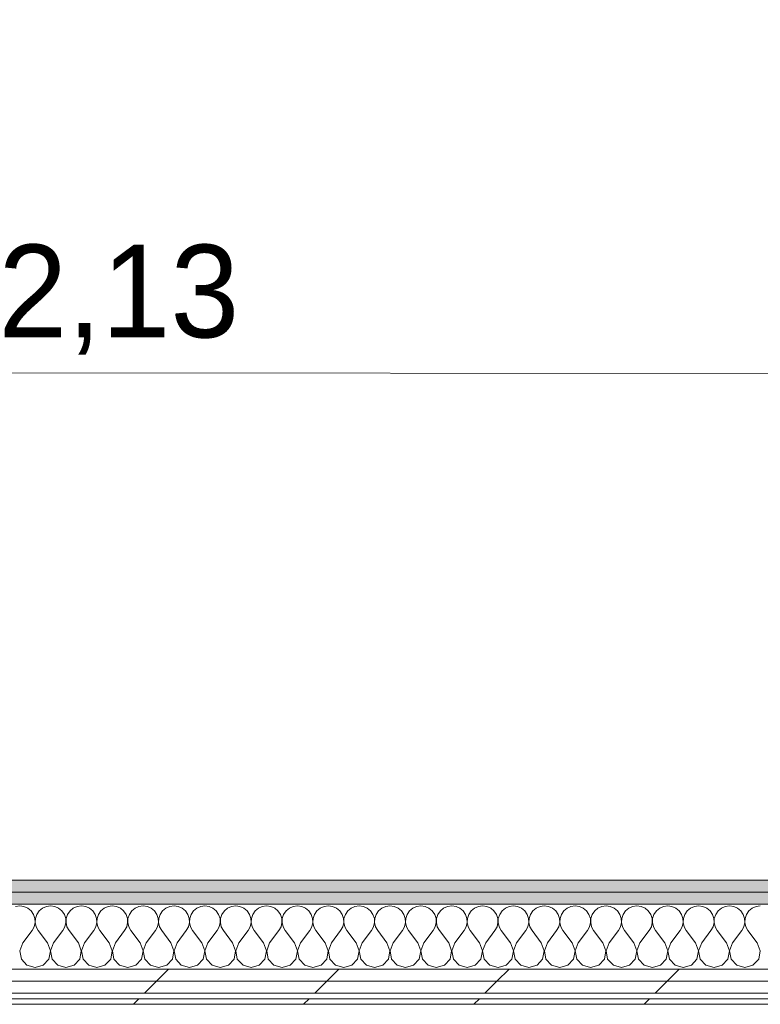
# Model space of a CAD drawing. Header units: millimetres. Extents: x -30280 to 19093, y -17460 to 4378.
# Tile 167 of 256: x -2867 to -2067, y -17084 to -16021. Entities that reach past the tile are written whole.
import ezdxf

# ---------------------------------------------------------------- set-up
doc = ezdxf.new("R2010")
doc.units = ezdxf.units.MM
doc.header["$MEASUREMENT"] = 0
doc.linetypes.add('Wipeout_Contour', pattern=[1000, 0, -1000])
doc.layers.add('Nuevo_06_COT_Generals', color=7, linetype='Continuous')
doc.layers.add('Nuevo_08_E_Envans secs', color=7, linetype='Continuous')
doc.layers.add('Nuevo_06_COT_Generals_Pluma_Nº__1', color=7, linetype='Continuous', lineweight=5)
doc.layers.add('Nuevo_08_E_Envans secs_Pluma_Nº__1', color=7, linetype='Continuous', lineweight=5)
for name, color, linetype, lineweight, true_color in [('Nuevo_08_E_Envans secs_Pluma_Nº__102', 7, 'Continuous', 5, 0xcccccc), ('Nuevo_08_E_Envans secs_Pluma_Nº__171', 171, 'Continuous', 13, 0xaaaaff), ('Nuevo_08_E_Envans secs_Pluma_Nº__177', 7, 'Continuous', 15, 0xf7e046), ('Nuevo_08_E_Envans secs_Pluma_Nº__79', 7, 'Continuous', 5, 0xaaffd5)]:
    doc.layers.add(name, color=color, linetype=linetype, lineweight=lineweight, true_color=true_color)
doc.styles.add('Estilo_Generado_1', font='txt')
doc.dimstyles.new('Estilo_Generado__2', dxfattribs={"dimtxt": 100, "dimasz": 38, "dimexe": 0.18, "dimexo": 300, "dimgap": 0, "dimtad": 1, "dimlfac": 0.001, "dimzin": 0, "dimdsep": 46, "dimtxsty": 'Estilo_Generado_1', "dimblk": 'ARROWHEAD_2', "dimblk1": 'ARROWHEAD_2', "dimblk2": 'ARROWHEAD_2', "dimcen": 0.09, "dimclrd": 7, "dimclre": 7, "dimclrt": 7, "dimadec": 0, "dimazin": 0, "dimtfac": 1, "dimtdec": 4, "dimtmove": 0, "dimatfit": 3, "dimfxl": 0, "dimtolj": 1, "dimtzin": 0, "dimarcsym": 0})
pattern_1 = [(45, (0, 0), (-183.8478, 183.8478), [195, -65]), (45, (7e-14, 183.85), (-183.8478, 183.8478), [195, -65])]

# ---------------------------------------------------------------- blocks, each defined once
blk = doc.blocks.new('*X452')
at = {"layer": 'Nuevo_08_E_Envans secs_Pluma_Nº__102', "color": 254, "linetype": 'Continuous', "lineweight": 5, "true_color": 0xcccccc}
for p, q in [((-2866.7, -16977.6), (-2871.2, -16978.3)), ((-2862.1, -16978.3), (-2866.7, -16977.6)), ((-2857.9, -16980.1), (-2862.1, -16978.3)), ((-2854.4, -16983.1), (-2857.9, -16980.1)), ((-2851.8, -16986.9), (-2854.4, -16983.1)), ((-2850.3, -16991.2), (-2851.8, -16986.9)), ((-2848.2, -16986.9), (-2849.7, -16991.2)), ((-2845.6, -16983.1), (-2848.2, -16986.9)), ((-2842.1, -16980.1), (-2845.6, -16983.1)), ((-2837.9, -16978.3), (-2842.1, -16980.1)), ((-2833.3, -16977.6), (-2837.9, -16978.3)), ((-2828.8, -16978.3), (-2833.3, -16977.6)), ((-2824.6, -16980.1), (-2828.8, -16978.3)), ((-2821, -16983.1), (-2824.6, -16980.1)), ((-2818.4, -16986.9), (-2821, -16983.1)), ((-2817, -16991.2), (-2818.4, -16986.9)), ((-2814.9, -16986.9), (-2816.4, -16991.2)), ((-2812.3, -16983.1), (-2814.9, -16986.9)), ((-2808.8, -16980.1), (-2812.3, -16983.1)), ((-2804.6, -16978.3), (-2808.8, -16980.1)), ((-2800, -16977.6), (-2804.6, -16978.3)), ((-2795.4, -16978.3), (-2800, -16977.6)), ((-2791.2, -16980.1), (-2795.4, -16978.3)), ((-2787.7, -16983.1), (-2791.2, -16980.1)), ((-2785.1, -16986.9), (-2787.7, -16983.1)), ((-2783.6, -16991.2), (-2785.1, -16986.9)), ((-2781.6, -16986.9), (-2783, -16991.2)), ((-2779, -16983.1), (-2781.6, -16986.9)), ((-2775.4, -16980.1), (-2779, -16983.1)), ((-2771.2, -16978.3), (-2775.4, -16980.1)), ((-2766.7, -16977.6), (-2771.2, -16978.3)), ((-2762.1, -16978.3), (-2766.7, -16977.6)), ((-2757.9, -16980.1), (-2762.1, -16978.3)), ((-2754.4, -16983.1), (-2757.9, -16980.1)), ((-2751.8, -16986.9), (-2754.4, -16983.1)), ((-2750.3, -16991.2), (-2751.8, -16986.9)), ((-2748.2, -16986.9), (-2749.7, -16991.2)), ((-2745.6, -16983.1), (-2748.2, -16986.9)), ((-2742.1, -16980.1), (-2745.6, -16983.1)), ((-2737.9, -16978.3), (-2742.1, -16980.1)), ((-2733.3, -16977.6), (-2737.9, -16978.3)), ((-2728.8, -16978.3), (-2733.3, -16977.6)), ((-2724.6, -16980.1), (-2728.8, -16978.3)), ((-2721, -16983.1), (-2724.6, -16980.1)), ((-2718.4, -16986.9), (-2721, -16983.1)), ((-2717, -16991.2), (-2718.4, -16986.9)), ((-2714.9, -16986.9), (-2716.4, -16991.2)), ((-2712.3, -16983.1), (-2714.9, -16986.9)), ((-2708.8, -16980.1), (-2712.3, -16983.1)), ((-2704.6, -16978.3), (-2708.8, -16980.1)), ((-2700, -16977.6), (-2704.6, -16978.3)), ((-2695.4, -16978.3), (-2700, -16977.6)), ((-2691.2, -16980.1), (-2695.4, -16978.3)), ((-2687.7, -16983.1), (-2691.2, -16980.1)), ((-2685.1, -16986.9), (-2687.7, -16983.1)), ((-2683.6, -16991.2), (-2685.1, -16986.9)), ((-2681.6, -16986.9), (-2683, -16991.2)), ((-2679, -16983.1), (-2681.6, -16986.9)), ((-2675.4, -16980.1), (-2679, -16983.1)), ((-2671.2, -16978.3), (-2675.4, -16980.1)), ((-2666.7, -16977.6), (-2671.2, -16978.3)), ((-2662.1, -16978.3), (-2666.7, -16977.6)), ((-2657.9, -16980.1), (-2662.1, -16978.3)), ((-2654.4, -16983.1), (-2657.9, -16980.1)), ((-2651.8, -16986.9), (-2654.4, -16983.1)), ((-2650.3, -16991.2), (-2651.8, -16986.9)), ((-2648.2, -16986.9), (-2649.7, -16991.2)), ((-2645.6, -16983.1), (-2648.2, -16986.9)), ((-2642.1, -16980.1), (-2645.6, -16983.1)), ((-2637.9, -16978.3), (-2642.1, -16980.1)), ((-2633.3, -16977.6), (-2637.9, -16978.3)), ((-2628.8, -16978.3), (-2633.3, -16977.6)), ((-2624.6, -16980.1), (-2628.8, -16978.3)), ((-2621, -16983.1), (-2624.6, -16980.1)), ((-2618.4, -16986.9), (-2621, -16983.1)), ((-2617, -16991.2), (-2618.4, -16986.9)), ((-2614.9, -16986.9), (-2616.4, -16991.2)), ((-2612.3, -16983.1), (-2614.9, -16986.9)), ((-2608.8, -16980.1), (-2612.3, -16983.1)), ((-2604.6, -16978.3), (-2608.8, -16980.1)), ((-2600, -16977.6), (-2604.6, -16978.3)), ((-2595.4, -16978.3), (-2600, -16977.6)), ((-2591.2, -16980.1), (-2595.4, -16978.3)), ((-2587.7, -16983.1), (-2591.2, -16980.1)), ((-2585.1, -16986.9), (-2587.7, -16983.1)), ((-2583.6, -16991.2), (-2585.1, -16986.9)), ((-2581.6, -16986.9), (-2583, -16991.2)), ((-2579, -16983.1), (-2581.6, -16986.9)), ((-2575.4, -16980.1), (-2579, -16983.1)), ((-2571.2, -16978.3), (-2575.4, -16980.1)), ((-2566.7, -16977.6), (-2571.2, -16978.3)), ((-2562.1, -16978.3), (-2566.7, -16977.6)), ((-2557.9, -16980.1), (-2562.1, -16978.3)), ((-2554.4, -16983.1), (-2557.9, -16980.1)), ((-2551.8, -16986.9), (-2554.4, -16983.1)), ((-2550.3, -16991.2), (-2551.8, -16986.9)), ((-2548.2, -16986.9), (-2549.7, -16991.2)), ((-2545.6, -16983.1), (-2548.2, -16986.9)), ((-2542.1, -16980.1), (-2545.6, -16983.1)), ((-2537.9, -16978.3), (-2542.1, -16980.1)), ((-2533.3, -16977.6), (-2537.9, -16978.3)), ((-2528.8, -16978.3), (-2533.3, -16977.6)), ((-2524.6, -16980.1), (-2528.8, -16978.3)), ((-2521, -16983.1), (-2524.6, -16980.1)), ((-2518.4, -16986.9), (-2521, -16983.1)), ((-2517, -16991.2), (-2518.4, -16986.9)), ((-2514.9, -16986.9), (-2516.4, -16991.2)), ((-2512.3, -16983.1), (-2514.9, -16986.9)), ((-2508.8, -16980.1), (-2512.3, -16983.1)), ((-2504.6, -16978.3), (-2508.8, -16980.1)), ((-2500, -16977.6), (-2504.6, -16978.3)), ((-2495.4, -16978.3), (-2500, -16977.6)), ((-2491.2, -16980.1), (-2495.4, -16978.3)), ((-2487.7, -16983.1), (-2491.2, -16980.1)), ((-2485.1, -16986.9), (-2487.7, -16983.1)), ((-2483.6, -16991.2), (-2485.1, -16986.9)), ((-2481.6, -16986.9), (-2483, -16991.2)), ((-2479, -16983.1), (-2481.6, -16986.9)), ((-2475.4, -16980.1), (-2479, -16983.1)), ((-2471.2, -16978.3), (-2475.4, -16980.1)), ((-2466.7, -16977.6), (-2471.2, -16978.3)), ((-2462.1, -16978.3), (-2466.7, -16977.6)), ((-2457.9, -16980.1), (-2462.1, -16978.3)), ((-2454.4, -16983.1), (-2457.9, -16980.1)), ((-2451.8, -16986.9), (-2454.4, -16983.1)), ((-2450.3, -16991.2), (-2451.8, -16986.9)), ((-2448.2, -16986.9), (-2449.7, -16991.2)), ((-2445.6, -16983.1), (-2448.2, -16986.9)), ((-2442.1, -16980.1), (-2445.6, -16983.1)), ((-2437.9, -16978.3), (-2442.1, -16980.1)), ((-2433.3, -16977.6), (-2437.9, -16978.3)), ((-2428.8, -16978.3), (-2433.3, -16977.6)), ((-2424.6, -16980.1), (-2428.8, -16978.3)), ((-2421, -16983.1), (-2424.6, -16980.1)), ((-2418.4, -16986.9), (-2421, -16983.1)), ((-2417, -16991.2), (-2418.4, -16986.9)), ((-2414.9, -16986.9), (-2416.4, -16991.2)), ((-2412.3, -16983.1), (-2414.9, -16986.9)), ((-2408.8, -16980.1), (-2412.3, -16983.1)), ((-2404.6, -16978.3), (-2408.8, -16980.1)), ((-2400, -16977.6), (-2404.6, -16978.3)), ((-2395.4, -16978.3), (-2400, -16977.6)), ((-2391.2, -16980.1), (-2395.4, -16978.3)), ((-2387.7, -16983.1), (-2391.2, -16980.1)), ((-2385.1, -16986.9), (-2387.7, -16983.1)), ((-2383.6, -16991.2), (-2385.1, -16986.9)), ((-2381.6, -16986.9), (-2383, -16991.2)), ((-2379, -16983.1), (-2381.6, -16986.9)), ((-2375.4, -16980.1), (-2379, -16983.1)), ((-2371.2, -16978.3), (-2375.4, -16980.1)), ((-2366.7, -16977.6), (-2371.2, -16978.3)), ((-2362.1, -16978.3), (-2366.7, -16977.6)), ((-2357.9, -16980.1), (-2362.1, -16978.3)), ((-2354.4, -16983.1), (-2357.9, -16980.1)), ((-2351.8, -16986.9), (-2354.4, -16983.1)), ((-2350.3, -16991.2), (-2351.8, -16986.9)), ((-2348.2, -16986.9), (-2349.7, -16991.2)), ((-2345.6, -16983.1), (-2348.2, -16986.9)), ((-2342.1, -16980.1), (-2345.6, -16983.1)), ((-2337.9, -16978.3), (-2342.1, -16980.1)), ((-2333.3, -16977.6), (-2337.9, -16978.3)), ((-2328.8, -16978.3), (-2333.3, -16977.6)), ((-2324.6, -16980.1), (-2328.8, -16978.3)), ((-2321, -16983.1), (-2324.6, -16980.1)), ((-2318.4, -16986.9), (-2321, -16983.1)), ((-2317, -16991.2), (-2318.4, -16986.9)), ((-2314.9, -16986.9), (-2316.4, -16991.2)), ((-2312.3, -16983.1), (-2314.9, -16986.9)), ((-2308.8, -16980.1), (-2312.3, -16983.1)), ((-2304.6, -16978.3), (-2308.8, -16980.1)), ((-2300, -16977.6), (-2304.6, -16978.3)), ((-2295.4, -16978.3), (-2300, -16977.6)), ((-2291.2, -16980.1), (-2295.4, -16978.3)), ((-2287.7, -16983.1), (-2291.2, -16980.1)), ((-2285.1, -16986.9), (-2287.7, -16983.1)), ((-2283.6, -16991.2), (-2285.1, -16986.9)), ((-2281.6, -16986.9), (-2283, -16991.2)), ((-2279, -16983.1), (-2281.6, -16986.9)), ((-2275.4, -16980.1), (-2279, -16983.1)), ((-2271.2, -16978.3), (-2275.4, -16980.1)), ((-2266.7, -16977.6), (-2271.2, -16978.3)), ((-2262.1, -16978.3), (-2266.7, -16977.6)), ((-2257.9, -16980.1), (-2262.1, -16978.3)), ((-2254.4, -16983.1), (-2257.9, -16980.1)), ((-2251.8, -16986.9), (-2254.4, -16983.1)), ((-2250.3, -16991.2), (-2251.8, -16986.9)), ((-2248.2, -16986.9), (-2249.7, -16991.2)), ((-2245.6, -16983.1), (-2248.2, -16986.9)), ((-2242.1, -16980.1), (-2245.6, -16983.1)), ((-2237.9, -16978.3), (-2242.1, -16980.1)), ((-2233.3, -16977.6), (-2237.9, -16978.3)), ((-2228.8, -16978.3), (-2233.3, -16977.6)), ((-2224.6, -16980.1), (-2228.8, -16978.3)), ((-2221, -16983.1), (-2224.6, -16980.1)), ((-2218.4, -16986.9), (-2221, -16983.1)), ((-2217, -16991.2), (-2218.4, -16986.9)), ((-2214.9, -16986.9), (-2216.4, -16991.2)), ((-2212.3, -16983.1), (-2214.9, -16986.9)), ((-2208.8, -16980.1), (-2212.3, -16983.1)), ((-2204.6, -16978.3), (-2208.8, -16980.1)), ((-2200, -16977.6), (-2204.6, -16978.3)), ((-2195.4, -16978.3), (-2200, -16977.6)), ((-2191.2, -16980.1), (-2195.4, -16978.3)), ((-2187.7, -16983.1), (-2191.2, -16980.1)), ((-2185.1, -16986.9), (-2187.7, -16983.1)), ((-2183.6, -16991.2), (-2185.1, -16986.9)), ((-2181.6, -16986.9), (-2183, -16991.2)), ((-2179, -16983.1), (-2181.6, -16986.9)), ((-2175.4, -16980.1), (-2179, -16983.1)), ((-2171.2, -16978.3), (-2175.4, -16980.1)), ((-2166.7, -16977.6), (-2171.2, -16978.3)), ((-2162.1, -16978.3), (-2166.7, -16977.6)), ((-2157.9, -16980.1), (-2162.1, -16978.3)), ((-2154.4, -16983.1), (-2157.9, -16980.1)), ((-2151.8, -16986.9), (-2154.4, -16983.1)), ((-2150.3, -16991.2), (-2151.8, -16986.9)), ((-2148.2, -16986.9), (-2149.7, -16991.2)), ((-2145.6, -16983.1), (-2148.2, -16986.9)), ((-2142.1, -16980.1), (-2145.6, -16983.1)), ((-2137.9, -16978.3), (-2142.1, -16980.1)), ((-2133.3, -16977.6), (-2137.9, -16978.3)), ((-2128.8, -16978.3), (-2133.3, -16977.6)), ((-2124.6, -16980.1), (-2128.8, -16978.3)), ((-2121, -16983.1), (-2124.6, -16980.1)), ((-2118.4, -16986.9), (-2121, -16983.1)), ((-2117, -16991.2), (-2118.4, -16986.9)), ((-2114.9, -16986.9), (-2116.4, -16991.2)), ((-2112.3, -16983.1), (-2114.9, -16986.9)), ((-2108.8, -16980.1), (-2112.3, -16983.1)), ((-2104.6, -16978.3), (-2108.8, -16980.1)), ((-2100, -16977.6), (-2104.6, -16978.3)), ((-2095.4, -16978.3), (-2100, -16977.6)), ((-2091.2, -16980.1), (-2095.4, -16978.3)), ((-2087.7, -16983.1), (-2091.2, -16980.1)), ((-2085.1, -16986.9), (-2087.7, -16983.1)), ((-2083.6, -16991.2), (-2085.1, -16986.9)), ((-2081.6, -16986.9), (-2083, -16991.2)), ((-2079, -16983.1), (-2081.6, -16986.9)), ((-2075.4, -16980.1), (-2079, -16983.1)), ((-2071.2, -16978.3), (-2075.4, -16980.1)), ((-2066.7, -16977.6), (-2071.2, -16978.3)), ((-2851.1, -17000.3), (-2850.1, -16995.8)), ((-2850.1, -16995.8), (-2850.3, -16991.2)), ((-2849.7, -16991.2), (-2849.9, -16995.8)), ((-2849.9, -16995.8), (-2848.9, -17000.3)), ((-2817.8, -17000.3), (-2816.7, -16995.8)), ((-2816.7, -16995.8), (-2817, -16991.2)), ((-2816.4, -16991.2), (-2816.6, -16995.8)), ((-2816.6, -16995.8), (-2815.6, -17000.3)), ((-2784.4, -17000.3), (-2783.4, -16995.8)), ((-2783.4, -16995.8), (-2783.6, -16991.2)), ((-2783, -16991.2), (-2783.3, -16995.8)), ((-2783.3, -16995.8), (-2782.2, -17000.3)), ((-2751.1, -17000.3), (-2750.1, -16995.8)), ((-2750.1, -16995.8), (-2750.3, -16991.2)), ((-2749.7, -16991.2), (-2749.9, -16995.8)), ((-2749.9, -16995.8), (-2748.9, -17000.3)), ((-2717.8, -17000.3), (-2716.7, -16995.8)), ((-2716.7, -16995.8), (-2717, -16991.2)), ((-2716.4, -16991.2), (-2716.6, -16995.8)), ((-2716.6, -16995.8), (-2715.6, -17000.3)), ((-2684.4, -17000.3), (-2683.4, -16995.8)), ((-2683.4, -16995.8), (-2683.6, -16991.2)), ((-2683, -16991.2), (-2683.3, -16995.8)), ((-2683.3, -16995.8), (-2682.2, -17000.3)), ((-2651.1, -17000.3), (-2650.1, -16995.8)), ((-2650.1, -16995.8), (-2650.3, -16991.2)), ((-2649.7, -16991.2), (-2649.9, -16995.8)), ((-2649.9, -16995.8), (-2648.9, -17000.3)), ((-2617.8, -17000.3), (-2616.7, -16995.8)), ((-2616.7, -16995.8), (-2617, -16991.2)), ((-2616.4, -16991.2), (-2616.6, -16995.8)), ((-2616.6, -16995.8), (-2615.6, -17000.3)), ((-2584.4, -17000.3), (-2583.4, -16995.8)), ((-2583.4, -16995.8), (-2583.6, -16991.2)), ((-2583, -16991.2), (-2583.3, -16995.8)), ((-2583.3, -16995.8), (-2582.2, -17000.3)), ((-2551.1, -17000.3), (-2550.1, -16995.8)), ((-2550.1, -16995.8), (-2550.3, -16991.2)), ((-2549.7, -16991.2), (-2549.9, -16995.8)), ((-2549.9, -16995.8), (-2548.9, -17000.3)), ((-2517.8, -17000.3), (-2516.7, -16995.8)), ((-2516.7, -16995.8), (-2517, -16991.2)), ((-2516.4, -16991.2), (-2516.6, -16995.8)), ((-2516.6, -16995.8), (-2515.6, -17000.3)), ((-2484.4, -17000.3), (-2483.4, -16995.8)), ((-2483.4, -16995.8), (-2483.6, -16991.2)), ((-2483, -16991.2), (-2483.3, -16995.8)), ((-2483.3, -16995.8), (-2482.2, -17000.3)), ((-2451.1, -17000.3), (-2450.1, -16995.8)), ((-2450.1, -16995.8), (-2450.3, -16991.2)), ((-2449.7, -16991.2), (-2449.9, -16995.8)), ((-2449.9, -16995.8), (-2448.9, -17000.3)), ((-2417.8, -17000.3), (-2416.7, -16995.8)), ((-2416.7, -16995.8), (-2417, -16991.2)), ((-2416.4, -16991.2), (-2416.6, -16995.8)), ((-2416.6, -16995.8), (-2415.6, -17000.3)), ((-2384.4, -17000.3), (-2383.4, -16995.8)), ((-2383.4, -16995.8), (-2383.6, -16991.2)), ((-2383, -16991.2), (-2383.3, -16995.8)), ((-2383.3, -16995.8), (-2382.2, -17000.3)), ((-2351.1, -17000.3), (-2350.1, -16995.8)), ((-2350.1, -16995.8), (-2350.3, -16991.2)), ((-2349.7, -16991.2), (-2349.9, -16995.8)), ((-2349.9, -16995.8), (-2348.9, -17000.3)), ((-2317.8, -17000.3), (-2316.7, -16995.8)), ((-2316.7, -16995.8), (-2317, -16991.2)), ((-2316.4, -16991.2), (-2316.6, -16995.8)), ((-2316.6, -16995.8), (-2315.6, -17000.3)), ((-2284.4, -17000.3), (-2283.4, -16995.8)), ((-2283.4, -16995.8), (-2283.6, -16991.2)), ((-2283, -16991.2), (-2283.3, -16995.8)), ((-2283.3, -16995.8), (-2282.2, -17000.3)), ((-2251.1, -17000.3), (-2250.1, -16995.8)), ((-2250.1, -16995.8), (-2250.3, -16991.2)), ((-2249.7, -16991.2), (-2249.9, -16995.8)), ((-2249.9, -16995.8), (-2248.9, -17000.3)), ((-2217.8, -17000.3), (-2216.7, -16995.8)), ((-2216.7, -16995.8), (-2217, -16991.2)), ((-2216.4, -16991.2), (-2216.6, -16995.8)), ((-2216.6, -16995.8), (-2215.6, -17000.3)), ((-2184.4, -17000.3), (-2183.4, -16995.8)), ((-2183.4, -16995.8), (-2183.6, -16991.2)), ((-2183, -16991.2), (-2183.3, -16995.8)), ((-2183.3, -16995.8), (-2182.2, -17000.3)), ((-2151.1, -17000.3), (-2150.1, -16995.8)), ((-2150.1, -16995.8), (-2150.3, -16991.2)), ((-2149.7, -16991.2), (-2149.9, -16995.8)), ((-2149.9, -16995.8), (-2148.9, -17000.3)), ((-2117.8, -17000.3), (-2116.7, -16995.8)), ((-2116.7, -16995.8), (-2117, -16991.2)), ((-2116.4, -16991.2), (-2116.6, -16995.8)), ((-2116.6, -16995.8), (-2115.6, -17000.3)), ((-2084.4, -17000.3), (-2083.4, -16995.8)), ((-2083.4, -16995.8), (-2083.6, -16991.2)), ((-2083, -16991.2), (-2083.3, -16995.8)), ((-2083.3, -16995.8), (-2082.2, -17000.3)), ((-2863.3, -17017.6), (-2853.3, -17004.3)), ((-2853.3, -17004.3), (-2851.1, -17000.3)), ((-2848.9, -17000.3), (-2846.7, -17004.3)), ((-2836.7, -17017.6), (-2846.7, -17004.3)), ((-2830, -17017.6), (-2820, -17004.3)), ((-2820, -17004.3), (-2817.8, -17000.3)), ((-2815.6, -17000.3), (-2813.3, -17004.3)), ((-2803.3, -17017.6), (-2813.3, -17004.3)), ((-2796.7, -17017.6), (-2786.7, -17004.3)), ((-2786.7, -17004.3), (-2784.4, -17000.3)), ((-2782.2, -17000.3), (-2780, -17004.3)), ((-2770, -17017.6), (-2780, -17004.3)), ((-2763.3, -17017.6), (-2753.3, -17004.3)), ((-2753.3, -17004.3), (-2751.1, -17000.3)), ((-2748.9, -17000.3), (-2746.7, -17004.3)), ((-2736.7, -17017.6), (-2746.7, -17004.3)), ((-2730, -17017.6), (-2720, -17004.3)), ((-2720, -17004.3), (-2717.8, -17000.3)), ((-2715.6, -17000.3), (-2713.3, -17004.3)), ((-2703.3, -17017.6), (-2713.3, -17004.3)), ((-2696.7, -17017.6), (-2686.7, -17004.3)), ((-2686.7, -17004.3), (-2684.4, -17000.3)), ((-2682.2, -17000.3), (-2680, -17004.3)), ((-2670, -17017.6), (-2680, -17004.3)), ((-2663.3, -17017.6), (-2653.3, -17004.3)), ((-2653.3, -17004.3), (-2651.1, -17000.3)), ((-2648.9, -17000.3), (-2646.7, -17004.3)), ((-2636.7, -17017.6), (-2646.7, -17004.3)), ((-2630, -17017.6), (-2620, -17004.3)), ((-2620, -17004.3), (-2617.8, -17000.3)), ((-2615.6, -17000.3), (-2613.3, -17004.3)), ((-2603.3, -17017.6), (-2613.3, -17004.3)), ((-2596.7, -17017.6), (-2586.7, -17004.3)), ((-2586.7, -17004.3), (-2584.4, -17000.3)), ((-2582.2, -17000.3), (-2580, -17004.3)), ((-2570, -17017.6), (-2580, -17004.3)), ((-2563.3, -17017.6), (-2553.3, -17004.3)), ((-2553.3, -17004.3), (-2551.1, -17000.3)), ((-2548.9, -17000.3), (-2546.7, -17004.3)), ((-2536.7, -17017.6), (-2546.7, -17004.3)), ((-2530, -17017.6), (-2520, -17004.3)), ((-2520, -17004.3), (-2517.8, -17000.3)), ((-2515.6, -17000.3), (-2513.3, -17004.3)), ((-2503.3, -17017.6), (-2513.3, -17004.3)), ((-2496.7, -17017.6), (-2486.7, -17004.3)), ((-2486.7, -17004.3), (-2484.4, -17000.3)), ((-2482.2, -17000.3), (-2480, -17004.3)), ((-2470, -17017.6), (-2480, -17004.3)), ((-2463.3, -17017.6), (-2453.3, -17004.3)), ((-2453.3, -17004.3), (-2451.1, -17000.3)), ((-2448.9, -17000.3), (-2446.7, -17004.3)), ((-2436.7, -17017.6), (-2446.7, -17004.3)), ((-2430, -17017.6), (-2420, -17004.3)), ((-2420, -17004.3), (-2417.8, -17000.3)), ((-2415.6, -17000.3), (-2413.3, -17004.3)), ((-2403.3, -17017.6), (-2413.3, -17004.3)), ((-2396.7, -17017.6), (-2386.7, -17004.3)), ((-2386.7, -17004.3), (-2384.4, -17000.3)), ((-2382.2, -17000.3), (-2380, -17004.3)), ((-2370, -17017.6), (-2380, -17004.3)), ((-2363.3, -17017.6), (-2353.3, -17004.3)), ((-2353.3, -17004.3), (-2351.1, -17000.3)), ((-2348.9, -17000.3), (-2346.7, -17004.3)), ((-2336.7, -17017.6), (-2346.7, -17004.3)), ((-2330, -17017.6), (-2320, -17004.3)), ((-2320, -17004.3), (-2317.8, -17000.3)), ((-2315.6, -17000.3), (-2313.3, -17004.3)), ((-2303.3, -17017.6), (-2313.3, -17004.3)), ((-2296.7, -17017.6), (-2286.7, -17004.3)), ((-2286.7, -17004.3), (-2284.4, -17000.3)), ((-2282.2, -17000.3), (-2280, -17004.3)), ((-2270, -17017.6), (-2280, -17004.3)), ((-2263.3, -17017.6), (-2253.3, -17004.3)), ((-2253.3, -17004.3), (-2251.1, -17000.3)), ((-2248.9, -17000.3), (-2246.7, -17004.3)), ((-2236.7, -17017.6), (-2246.7, -17004.3)), ((-2230, -17017.6), (-2220, -17004.3)), ((-2220, -17004.3), (-2217.8, -17000.3)), ((-2215.6, -17000.3), (-2213.3, -17004.3)), ((-2203.3, -17017.6), (-2213.3, -17004.3)), ((-2196.7, -17017.6), (-2186.7, -17004.3)), ((-2186.7, -17004.3), (-2184.4, -17000.3)), ((-2182.2, -17000.3), (-2180, -17004.3)), ((-2170, -17017.6), (-2180, -17004.3)), ((-2163.3, -17017.6), (-2153.3, -17004.3)), ((-2153.3, -17004.3), (-2151.1, -17000.3)), ((-2148.9, -17000.3), (-2146.7, -17004.3)), ((-2136.7, -17017.6), (-2146.7, -17004.3)), ((-2130, -17017.6), (-2120, -17004.3)), ((-2120, -17004.3), (-2117.8, -17000.3)), ((-2115.6, -17000.3), (-2113.3, -17004.3)), ((-2103.3, -17017.6), (-2113.3, -17004.3)), ((-2096.7, -17017.6), (-2086.7, -17004.3)), ((-2086.7, -17004.3), (-2084.4, -17000.3)), ((-2082.2, -17000.3), (-2080, -17004.3)), ((-2070, -17017.6), (-2080, -17004.3)), ((-2863.3, -17017.6), (-2866.6, -17026.1)), ((-2833.4, -17026.1), (-2836.7, -17017.6)), ((-2830, -17017.6), (-2833.3, -17026.1)), ((-2800.1, -17026.1), (-2803.3, -17017.6)), ((-2796.7, -17017.6), (-2799.9, -17026.1)), ((-2766.7, -17026.1), (-2770, -17017.6)), ((-2763.3, -17017.6), (-2766.6, -17026.1)), ((-2733.4, -17026.1), (-2736.7, -17017.6)), ((-2730, -17017.6), (-2733.3, -17026.1)), ((-2700.1, -17026.1), (-2703.3, -17017.6)), ((-2696.7, -17017.6), (-2699.9, -17026.1)), ((-2666.7, -17026.1), (-2670, -17017.6)), ((-2663.3, -17017.6), (-2666.6, -17026.1)), ((-2633.4, -17026.1), (-2636.7, -17017.6)), ((-2630, -17017.6), (-2633.3, -17026.1)), ((-2600.1, -17026.1), (-2603.3, -17017.6)), ((-2596.7, -17017.6), (-2599.9, -17026.1)), ((-2566.7, -17026.1), (-2570, -17017.6)), ((-2563.3, -17017.6), (-2566.6, -17026.1)), ((-2533.4, -17026.1), (-2536.7, -17017.6)), ((-2530, -17017.6), (-2533.3, -17026.1)), ((-2500.1, -17026.1), (-2503.3, -17017.6)), ((-2496.7, -17017.6), (-2499.9, -17026.1)), ((-2466.7, -17026.1), (-2470, -17017.6)), ((-2463.3, -17017.6), (-2466.6, -17026.1)), ((-2433.4, -17026.1), (-2436.7, -17017.6)), ((-2430, -17017.6), (-2433.3, -17026.1)), ((-2400.1, -17026.1), (-2403.3, -17017.6)), ((-2396.7, -17017.6), (-2399.9, -17026.1)), ((-2366.7, -17026.1), (-2370, -17017.6)), ((-2363.3, -17017.6), (-2366.6, -17026.1)), ((-2333.4, -17026.1), (-2336.7, -17017.6)), ((-2330, -17017.6), (-2333.3, -17026.1)), ((-2300.1, -17026.1), (-2303.3, -17017.6)), ((-2296.7, -17017.6), (-2299.9, -17026.1)), ((-2266.7, -17026.1), (-2270, -17017.6)), ((-2263.3, -17017.6), (-2266.6, -17026.1)), ((-2233.4, -17026.1), (-2236.7, -17017.6)), ((-2230, -17017.6), (-2233.3, -17026.1)), ((-2200.1, -17026.1), (-2203.3, -17017.6)), ((-2196.7, -17017.6), (-2199.9, -17026.1)), ((-2166.7, -17026.1), (-2170, -17017.6)), ((-2163.3, -17017.6), (-2166.6, -17026.1)), ((-2133.4, -17026.1), (-2136.7, -17017.6)), ((-2130, -17017.6), (-2133.3, -17026.1)), ((-2100.1, -17026.1), (-2103.3, -17017.6)), ((-2096.7, -17017.6), (-2099.9, -17026.1)), ((-2066.7, -17026.1), (-2070, -17017.6)), ((-2866.6, -17026.1), (-2864.9, -17035.1)), ((-2835.1, -17035.1), (-2833.4, -17026.1)), ((-2833.3, -17026.1), (-2831.6, -17035.1)), ((-2801.8, -17035.1), (-2800.1, -17026.1)), ((-2799.9, -17026.1), (-2798.2, -17035.1)), ((-2768.4, -17035.1), (-2766.7, -17026.1)), ((-2766.6, -17026.1), (-2764.9, -17035.1)), ((-2735.1, -17035.1), (-2733.4, -17026.1)), ((-2733.3, -17026.1), (-2731.6, -17035.1)), ((-2701.8, -17035.1), (-2700.1, -17026.1)), ((-2699.9, -17026.1), (-2698.2, -17035.1)), ((-2668.4, -17035.1), (-2666.7, -17026.1)), ((-2666.6, -17026.1), (-2664.9, -17035.1)), ((-2635.1, -17035.1), (-2633.4, -17026.1)), ((-2633.3, -17026.1), (-2631.6, -17035.1)), ((-2601.8, -17035.1), (-2600.1, -17026.1)), ((-2599.9, -17026.1), (-2598.2, -17035.1)), ((-2568.4, -17035.1), (-2566.7, -17026.1)), ((-2566.6, -17026.1), (-2564.9, -17035.1)), ((-2535.1, -17035.1), (-2533.4, -17026.1)), ((-2533.3, -17026.1), (-2531.6, -17035.1)), ((-2501.8, -17035.1), (-2500.1, -17026.1)), ((-2499.9, -17026.1), (-2498.2, -17035.1)), ((-2468.4, -17035.1), (-2466.7, -17026.1)), ((-2466.6, -17026.1), (-2464.9, -17035.1)), ((-2435.1, -17035.1), (-2433.4, -17026.1)), ((-2433.3, -17026.1), (-2431.6, -17035.1)), ((-2401.8, -17035.1), (-2400.1, -17026.1)), ((-2399.9, -17026.1), (-2398.2, -17035.1)), ((-2368.4, -17035.1), (-2366.7, -17026.1)), ((-2366.6, -17026.1), (-2364.9, -17035.1)), ((-2335.1, -17035.1), (-2333.4, -17026.1)), ((-2333.3, -17026.1), (-2331.6, -17035.1)), ((-2301.8, -17035.1), (-2300.1, -17026.1)), ((-2299.9, -17026.1), (-2298.2, -17035.1)), ((-2268.4, -17035.1), (-2266.7, -17026.1)), ((-2266.6, -17026.1), (-2264.9, -17035.1)), ((-2235.1, -17035.1), (-2233.4, -17026.1)), ((-2233.3, -17026.1), (-2231.6, -17035.1)), ((-2201.8, -17035.1), (-2200.1, -17026.1)), ((-2199.9, -17026.1), (-2198.2, -17035.1)), ((-2168.4, -17035.1), (-2166.7, -17026.1)), ((-2166.6, -17026.1), (-2164.9, -17035.1)), ((-2135.1, -17035.1), (-2133.4, -17026.1)), ((-2133.3, -17026.1), (-2131.6, -17035.1)), ((-2101.8, -17035.1), (-2100.1, -17026.1)), ((-2099.9, -17026.1), (-2098.2, -17035.1)), ((-2068.4, -17035.1), (-2066.7, -17026.1)), ((-2864.9, -17035.1), (-2858.8, -17041.8)), ((-2841.2, -17041.8), (-2835.1, -17035.1)), ((-2831.6, -17035.1), (-2825.4, -17041.8)), ((-2807.9, -17041.8), (-2801.8, -17035.1)), ((-2798.2, -17035.1), (-2792.1, -17041.8)), ((-2774.6, -17041.8), (-2768.4, -17035.1)), ((-2764.9, -17035.1), (-2758.8, -17041.8)), ((-2741.2, -17041.8), (-2735.1, -17035.1)), ((-2731.6, -17035.1), (-2725.4, -17041.8)), ((-2707.9, -17041.8), (-2701.8, -17035.1)), ((-2698.2, -17035.1), (-2692.1, -17041.8)), ((-2674.6, -17041.8), (-2668.4, -17035.1)), ((-2664.9, -17035.1), (-2658.8, -17041.8)), ((-2641.2, -17041.8), (-2635.1, -17035.1)), ((-2631.6, -17035.1), (-2625.4, -17041.8)), ((-2607.9, -17041.8), (-2601.8, -17035.1)), ((-2598.2, -17035.1), (-2592.1, -17041.8)), ((-2574.6, -17041.8), (-2568.4, -17035.1)), ((-2564.9, -17035.1), (-2558.8, -17041.8)), ((-2541.2, -17041.8), (-2535.1, -17035.1)), ((-2531.6, -17035.1), (-2525.4, -17041.8)), ((-2507.9, -17041.8), (-2501.8, -17035.1)), ((-2498.2, -17035.1), (-2492.1, -17041.8)), ((-2474.6, -17041.8), (-2468.4, -17035.1)), ((-2464.9, -17035.1), (-2458.8, -17041.8)), ((-2441.2, -17041.8), (-2435.1, -17035.1)), ((-2431.6, -17035.1), (-2425.4, -17041.8)), ((-2407.9, -17041.8), (-2401.8, -17035.1)), ((-2398.2, -17035.1), (-2392.1, -17041.8)), ((-2374.6, -17041.8), (-2368.4, -17035.1)), ((-2364.9, -17035.1), (-2358.8, -17041.8)), ((-2341.2, -17041.8), (-2335.1, -17035.1)), ((-2331.6, -17035.1), (-2325.4, -17041.8)), ((-2307.9, -17041.8), (-2301.8, -17035.1)), ((-2298.2, -17035.1), (-2292.1, -17041.8)), ((-2274.6, -17041.8), (-2268.4, -17035.1)), ((-2264.9, -17035.1), (-2258.8, -17041.8)), ((-2241.2, -17041.8), (-2235.1, -17035.1)), ((-2231.6, -17035.1), (-2225.4, -17041.8)), ((-2207.9, -17041.8), (-2201.8, -17035.1)), ((-2198.2, -17035.1), (-2192.1, -17041.8)), ((-2174.6, -17041.8), (-2168.4, -17035.1)), ((-2164.9, -17035.1), (-2158.8, -17041.8)), ((-2141.2, -17041.8), (-2135.1, -17035.1)), ((-2131.6, -17035.1), (-2125.4, -17041.8)), ((-2107.9, -17041.8), (-2101.8, -17035.1)), ((-2098.2, -17035.1), (-2092.1, -17041.8)), ((-2074.6, -17041.8), (-2068.4, -17035.1)), ((-2858.8, -17041.8), (-2850, -17044.3)), ((-2850, -17044.3), (-2841.2, -17041.8)), ((-2825.4, -17041.8), (-2816.7, -17044.3)), ((-2816.7, -17044.3), (-2807.9, -17041.8)), ((-2792.1, -17041.8), (-2783.3, -17044.3)), ((-2783.3, -17044.3), (-2774.6, -17041.8)), ((-2758.8, -17041.8), (-2750, -17044.3)), ((-2750, -17044.3), (-2741.2, -17041.8)), ((-2725.4, -17041.8), (-2716.7, -17044.3)), ((-2716.7, -17044.3), (-2707.9, -17041.8)), ((-2692.1, -17041.8), (-2683.3, -17044.3)), ((-2683.3, -17044.3), (-2674.6, -17041.8)), ((-2658.8, -17041.8), (-2650, -17044.3)), ((-2650, -17044.3), (-2641.2, -17041.8)), ((-2625.4, -17041.8), (-2616.7, -17044.3)), ((-2616.7, -17044.3), (-2607.9, -17041.8)), ((-2592.1, -17041.8), (-2583.3, -17044.3)), ((-2583.3, -17044.3), (-2574.6, -17041.8)), ((-2558.8, -17041.8), (-2550, -17044.3)), ((-2550, -17044.3), (-2541.2, -17041.8)), ((-2525.4, -17041.8), (-2516.7, -17044.3)), ((-2516.7, -17044.3), (-2507.9, -17041.8)), ((-2492.1, -17041.8), (-2483.3, -17044.3)), ((-2483.3, -17044.3), (-2474.6, -17041.8)), ((-2458.8, -17041.8), (-2450, -17044.3)), ((-2450, -17044.3), (-2441.2, -17041.8)), ((-2425.4, -17041.8), (-2416.7, -17044.3)), ((-2416.7, -17044.3), (-2407.9, -17041.8)), ((-2392.1, -17041.8), (-2383.3, -17044.3)), ((-2383.3, -17044.3), (-2374.6, -17041.8)), ((-2358.8, -17041.8), (-2350, -17044.3)), ((-2350, -17044.3), (-2341.2, -17041.8)), ((-2325.4, -17041.8), (-2316.7, -17044.3)), ((-2316.7, -17044.3), (-2307.9, -17041.8)), ((-2292.1, -17041.8), (-2283.3, -17044.3)), ((-2283.3, -17044.3), (-2274.6, -17041.8)), ((-2258.8, -17041.8), (-2250, -17044.3)), ((-2250, -17044.3), (-2241.2, -17041.8)), ((-2225.4, -17041.8), (-2216.7, -17044.3)), ((-2216.7, -17044.3), (-2207.9, -17041.8)), ((-2192.1, -17041.8), (-2183.3, -17044.3)), ((-2183.3, -17044.3), (-2174.6, -17041.8)), ((-2158.8, -17041.8), (-2150, -17044.3)), ((-2150, -17044.3), (-2141.2, -17041.8)), ((-2125.4, -17041.8), (-2116.7, -17044.3)), ((-2116.7, -17044.3), (-2107.9, -17041.8)), ((-2092.1, -17041.8), (-2083.3, -17044.3)), ((-2083.3, -17044.3), (-2074.6, -17041.8))]:
    blk.add_line(p, q, dxfattribs=at)
blk = doc.blocks.new('Muro_123_1', base_point=(-3842.4, -17084))
at = {"layer": 'Nuevo_08_E_Envans secs_Pluma_Nº__79', "linetype": 'Continuous', "lineweight": 5, "true_color": 0xaaffd5}
for points in [[(-3816.4, -16963), (-1743.2, -16963), (-1743.2, -16950), (-3816.4, -16950)], [(-3829.4, -16976), (-1743.2, -16976), (-1743.2, -16963), (-3829.4, -16963)]]:
    blk.add_hatch(color=121, dxfattribs=at).paths.add_polyline_path(points)
at = {"layer": 'Nuevo_08_E_Envans secs_Pluma_Nº__1', "color": 7, "linetype": 'Continuous', "lineweight": 5}
for p, q in [((-3816.4, -16963), (-1743.2, -16963)), ((-3829.4, -16976), (-1743.2, -16976))]:
    blk.add_line(p, q, dxfattribs=at)
at = {"layer": 'Nuevo_08_E_Envans secs_Pluma_Nº__1', "color": 7, "linetype": 'Continuous', "lineweight": 5, "flags": 128}
blk.add_lwpolyline([(-1743.2, -16950), (-3816.4, -16950)], dxfattribs=at)
at = {"color": 254, "linetype": 'Wipeout_Contour', "lineweight": 0, "ltscale": 69293.939169}
blk.add_wipeout([(-3842.4, -17072), (-1743.2, -17072), (-1743.2, -17059), (-3842.4, -17059)], dxfattribs=at).dxf.layer = 'Nuevo_08_E_Envans secs'
at = {"color": 254, "linetype": 'Wipeout_Contour', "lineweight": 0, "ltscale": 69355.022368}
blk.add_wipeout([(-3842.4, -17084), (-1743.2, -17084), (-1743.2, -17078), (-3842.4, -17078)], dxfattribs=at).dxf.layer = 'Nuevo_08_E_Envans secs'
at = {"layer": 'Nuevo_08_E_Envans secs_Pluma_Nº__171', "linetype": 'Continuous', "lineweight": 13, "true_color": 0xaaaaff}
h = blk.add_hatch(dxfattribs=at)
h.set_pattern_fill('Panellat_HPL_0001', color=161, style=0, pattern_type=2)
h.set_pattern_definition(pattern_1)
h.paths.add_polyline_path([(-3842.4, -17084), (-1743.2, -17084), (-1743.2, -17078), (-3842.4, -17078)])
at = {"layer": 'Nuevo_08_E_Envans secs_Pluma_Nº__177', "linetype": 'Continuous', "lineweight": 15, "true_color": 0xf7e046}
h = blk.add_hatch(dxfattribs=at)
h.set_pattern_fill('Panellat_HPL_0001', color=53, style=0, pattern_type=2)
h.set_pattern_definition(pattern_1)
h.paths.add_polyline_path([(-3842.4, -17072), (-1743.2, -17072), (-1743.2, -17059), (-3842.4, -17059)])
at = {"layer": 'Nuevo_08_E_Envans secs_Pluma_Nº__1', "color": 7, "linetype": 'Continuous', "lineweight": 5}
for p, q in [((-3842.4, -17072), (-1743.2, -17072)), ((-3842.4, -17078), (-1743.2, -17078))]:
    blk.add_line(p, q, dxfattribs=at)
at = {"layer": 'Nuevo_08_E_Envans secs_Pluma_Nº__1', "color": 7, "linetype": 'Continuous', "lineweight": 5, "flags": 128}
blk.add_lwpolyline([(-3842.4, -17084), (-1743.2, -17084)], dxfattribs=at)
at = {"color": 254, "linetype": 'Wipeout_Contour', "lineweight": 0, "ltscale": 69242.709302}
blk.add_wipeout([(-3842.4, -17059), (-1743.2, -17059), (-1743.2, -17046), (-3842.4, -17046)], dxfattribs=at).dxf.layer = 'Nuevo_08_E_Envans secs'
at = {"layer": 'Nuevo_08_E_Envans secs_Pluma_Nº__177', "linetype": 'Continuous', "lineweight": 15, "true_color": 0xf7e046}
h = blk.add_hatch(dxfattribs=at)
h.set_pattern_fill('Panellat_HPL_0001', color=53, style=0, pattern_type=2)
h.set_pattern_definition(pattern_1)
h.paths.add_polyline_path([(-3842.4, -17059), (-1743.2, -17059), (-1743.2, -17046), (-3842.4, -17046)])
at = {"layer": 'Nuevo_08_E_Envans secs_Pluma_Nº__1', "color": 7, "linetype": 'Continuous', "lineweight": 5}
for p, q in [((-3842.4, -17046), (-1743.2, -17046)), ((-3842.4, -17059), (-1743.2, -17059))]:
    blk.add_line(p, q, dxfattribs=at)
at = {"layer": 'Nuevo_08_E_Envans secs', "color": 7, "lineweight": 20}
blk.add_blockref('*X452', (0, 0), dxfattribs=at)
blk = doc.blocks.new('*D679')
at = {"layer": 'Nuevo_06_COT_Generals_Pluma_Nº__1', "color": 7, "linetype": 'Continuous', "lineweight": 5}
for p, q in [((-1688.9, -16365.8), (-1688.9, -16440.8)), ((-1703.4, -16428.3), (-1674.5, -16378.3)), ((-1569.4, -16428.4), (-1540.5, -16378.4)), ((-1688.9, -16403.3), (-3816, -16401.7)), ((-1554.9, -16403.4), (-1688.9, -16403.3))]:
    blk.add_line(p, q, dxfattribs=at)
blk = doc.blocks.new('ARROWHEAD_2')
at = {"color": 0, "linetype": 'Continuous', "lineweight": 0}
for p, q in [((-0.378, -0.655), (0.378, 0.655)), ((0, 0), (-1, 0))]:
    blk.add_line(p, q, dxfattribs=at)
blk = doc.blocks.new('*D680')
at = {"layer": 'Nuevo_06_COT_Generals_Pluma_Nº__1', "color": 7, "linetype": 'Continuous', "lineweight": 5}
for p, q in [((-3816, -16364.2), (-3816, -16439.2)), ((-3830.5, -16426.7), (-3801.6, -16376.8)), ((-1703.4, -16428.3), (-1674.5, -16378.3)), ((-3816, -16401.7), (-3950, -16401.7)), ((-1688.9, -16403.3), (-3816, -16401.7))]:
    blk.add_line(p, q, dxfattribs=at)
at = {"layer": 'Nuevo_06_COT_Generals_Pluma_Nº__1', "color": 7, "lineweight": 5, "char_height": 100, "attachment_point": 7, "rotation": 359.9577, "style": 'Estilo_Generado_1'}
for s, insert in [('\\A1;{\\pql;\\fGotham Book|b0|i0|c0|p0;\\W1.000000;0,13}', (-3801.5, -16381.8)), ('\\A1;{\\pql;\\fGotham Book|b0|i0|c0|p0;\\W1.000000;2,13}', (-2889.8, -16382.4))]:
    blk.add_mtext(s, dxfattribs=dict(at, insert=insert))
blk = doc.blocks.new('*D784')
at = {"layer": 'Nuevo_06_COT_Generals_Pluma_Nº__1', "color": 7, "linetype": 'Continuous', "lineweight": 5}
for p, q in [((-3814.9, -14971.4), (-3815, -15046.4)), ((-1687.9, -14973), (-1687.9, -15048)), ((-3829.4, -15033.9), (-3800.5, -14984)), ((-1702.3, -15035.5), (-1673.4, -14985.5)), ((-3815, -15008.9), (-3949, -15008.8)), ((-1687.9, -15010.5), (-3815, -15008.9)), ((-1553.9, -15010.6), (-1687.9, -15010.5))]:
    blk.add_line(p, q, dxfattribs=at)
at = {"layer": 'Nuevo_06_COT_Generals_Pluma_Nº__1', "color": 7, "lineweight": 5, "char_height": 100, "attachment_point": 7, "rotation": 359.9577, "style": 'Estilo_Generado_1'}
for s, insert in [('\\A1;{\\pql;\\fGotham Book|b0|i0|c0|p0;\\W1.000000;0,13}', (-3800.5, -14989)), ('\\A1;{\\pql;\\fGotham Book|b0|i0|c0|p0;\\W1.000000;2,13}', (-2888.8, -14989.6))]:
    blk.add_mtext(s, dxfattribs=dict(at, insert=insert))

msp = doc.modelspace()

# ---------------------------------------------------------------- block references
at = {"layer": 'Nuevo_08_E_Envans secs', "color": 7, "lineweight": 20}
msp.add_blockref('Muro_123_1', (-3842.409, -17083.976), dxfattribs=at)

# ---------------------------------------------------------------- dimensions: what is measured, and where the dimension line sits
at = {"layer": 'Nuevo_06_COT_Generals', "color": 7, "linetype": 'Continuous', "lineweight": 5}
for base, p1, p2, picture, middle in [((-3814.974, -15008.944), (-1688.15, -15373.268), (-3815.806, -16134.916), '*D784', (-2759.304, -14939.724)), ((-1688.911, -16403.322), (-1554.1, -15306.268), (-1688.15, -15373.268), '*D679', (-1410.951, -16333.527)), ((-3816.004, -16401.75), (-1688.15, -15373.268), (-3815.806, -16134.916), '*D680', (-2760.333, -16332.53))]:
    dim = msp.add_linear_dim(base=base, p1=p1, p2=p2, angle=179.957656, dimstyle='Estilo_Generado__2', dxfattribs=at)
    dim.commit()
    dim.dimension.update_dxf_attribs({"geometry": picture, "text_midpoint": middle, "dimtype": 160, "text_rotation": 359.957656})

doc.saveas('drawing.dxf')
